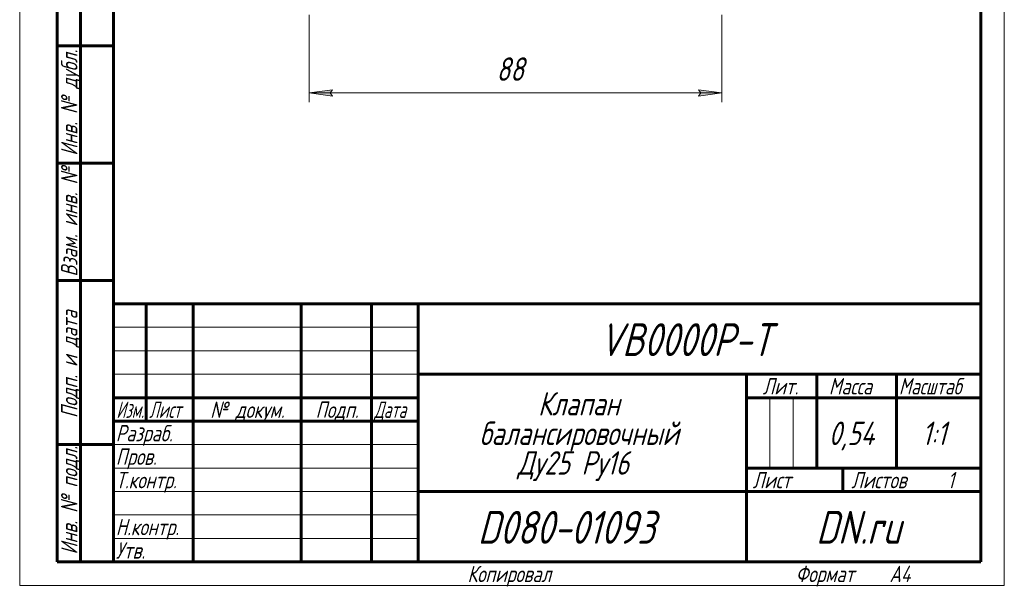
# Model space of a CAD drawing. Header units: millimetres. Extents: x 0 to 210, y 0 to 297.
# Tile 1 of 4: x 0 to 210, y 0 to 121. Entities that reach past the tile are written whole.
import ezdxf

# ---------------------------------------------------------------- set-up
doc = ezdxf.new("R2010")
doc.units = ezdxf.units.MM
doc.linetypes.add('K5LT_BASIC', pattern=[0])
doc.linetypes.add('K5LT_THIN', pattern=[0])
doc.layers.add('Системный слой', color=7, linetype='Continuous')
doc.layers.add('Системный слой (1)', color=7, linetype='Continuous', true_color=0x6c6c6c)
doc.styles.add('KDIMTEXTSTYLE', font='txt', dxfattribs={"width": 0.96, "oblique": 15, "height": 5})
doc.styles.add('KTEXTSTYLE', font='txt', dxfattribs={"width": 0.96, "height": 5})
doc.dimstyles.new('KDIMSTYLE (1.00)', dxfattribs={"dimtxt": 5, "dimasz": 1, "dimexe": 2, "dimexo": 0, "dimgap": 1, "dimtad": 1, "dimtxsty": 'KDIMTEXTSTYLE', "dimsah": 1, "dimcen": 0, "dimdle": 1, "dimadec": 0, "dimazin": 0, "dimtfac": 0.667, "dimtmove": 0, "dimatfit": 3, "dimfxl": 1, "dimtvp": 1, "dimtolj": 1, "dimtzin": 0, "dimarcsym": 0})

# ---------------------------------------------------------------- blocks, each defined once
blk = doc.blocks.new('D1')
at = {"layer": 'Системный слой (1)'}
for points in [[(61.75, 104.95), (66.75, 105.6), (66.25, 104.95), (66.75, 104.29)], [(144.75, 104.29), (149.75, 104.95), (144.75, 105.6), (145.25, 104.95)]]:
    blk.add_hatch(color=7, dxfattribs=at).paths.add_polyline_path(points)
at = {"layer": 'Системный слой (1)', "color": 7, "linetype": 'K5LT_THIN', "lineweight": 18, "true_color": 0xffffff}
for p, q in [((61.75, 121.57), (61.75, 102.95)), ((149.75, 121.57), (149.75, 102.95)), ((61.75, 104.95), (66.75, 105.6)), ((66.75, 105.6), (66.25, 104.95)), ((145.25, 104.95), (144.75, 105.6)), ((144.75, 105.6), (149.75, 104.95)), ((66.75, 104.29), (61.75, 104.95)), ((66.25, 104.95), (66.75, 104.29)), ((149.75, 104.95), (144.75, 104.29)), ((144.75, 104.29), (145.25, 104.95))]:
    blk.add_line(p, q, dxfattribs=at)
blk.add_wipeout([(101.67, 105.95), (101.67, 113.33), (109.51, 113.33), (109.51, 105.95)]).dxf.layer = 'Системный слой (1)'
blk.add_line((61.75, 104.95), (149.75, 104.95), dxfattribs=at)
at = {"layer": 'Системный слой (1)', "color": 7, "insert": (101.67, 112.53), "char_height": 5, "attachment_point": 1, "style": 'KTEXTSTYLE'}
blk.add_mtext('\\fArial|b0|c204|p34;\\H5.0;\\W1.000;\\Q15;\\fGOST Type AU|b0|i0|c204|p34;\\Q15;\\W0.960;88', dxfattribs=at)
blk = doc.blocks.new('KDIMARROW_01')
at = {"layer": 'Системный слой'}
blk.add_hatch(color=0, dxfattribs=at).paths.add_polyline_path([(0, 0), (-5, 0.66), (-4.5, 0), (-5, -0.66)])
at = {"layer": 'Системный слой', "color": 0, "linetype": 'K5LT_THIN', "lineweight": 18}
for p, q in [((-4.5, 0), (-5, 0.66)), ((-5, 0.66), (0, 0)), ((0, 0), (-5, -0.66)), ((-5, -0.66), (-4.5, 0))]:
    blk.add_line(p, q, dxfattribs=at)
at = {"layer": 'Системный слой (1)', "color": 0, "linetype": 'K5LT_THIN', "lineweight": 18}
blk.add_line((120.72, 137.96), (119.72, 137.96), dxfattribs=at)
blk = doc.blocks.new('U9')
at = {"color": 7, "linetype": 'K5LT_THIN', "lineweight": 18, "true_color": 0xffffff}
for p, q in [((0, 0), (0, 297)), ((210, 297), (210, 0)), ((20, 55), (85, 55)), ((20, 50), (85, 50)), ((20, 45), (85, 45)), ((159.96, 25), (159.96, 40)), ((164.98, 25), (164.98, 40)), ((20, 30), (85, 30)), ((20, 25), (85, 25)), ((20, 20), (85, 20)), ((20, 15), (85, 15)), ((20, 10), (85, 10)), ((210, 0), (0, 0))]:
    blk.add_line(p, q, dxfattribs=at)
at = {"color": 143, "linetype": 'K5LT_BASIC', "lineweight": 60, "true_color": 0x33acca}
for p, q in [((20, 5), (20, 292)), ((205, 292), (205, 5)), ((8, 5), (8, 150)), ((13, 5), (13, 150)), ((20, 115), (8, 115)), ((20, 90), (8, 90)), ((20, 65), (8, 65)), ((20, 60), (205, 60)), ((20, 5), (20, 60)), ((27, 35), (27, 60)), ((37, 5), (37, 60)), ((60, 5), (60, 60)), ((75, 5), (75, 60)), ((85, 5), (85, 60)), ((85, 45), (205, 45)), ((155, 5), (155, 45)), ((170, 25), (170, 45)), ((187, 25), (187, 45)), ((20, 40), (85, 40)), ((155, 40), (170, 40)), ((170, 40), (205, 40)), ((20, 35), (85, 35)), ((20, 30), (8, 30)), ((155, 25), (205, 25)), ((175.57, 20), (175.57, 25)), ((85, 20), (155, 20)), ((155, 20), (205, 20)), ((20, 5), (8, 5)), ((205, 5), (20, 5))]:
    blk.add_line(p, q, dxfattribs=at)
at = {"color": 7, "char_height": 3.5, "attachment_point": 1, "rotation": 90, "style": 'KTEXTSTYLE'}
for s, insert in [('\\fArial|b0|c204|p34;\\H5.0;\\W1.000;\\Q15;\\fGOST Type AU|b0|i0|c204|p34;\\Q15;\\W0.960;\\H3.50;Инв. № дубл.', (8.82, 91.57)), ('\\fArial|b0|c204|p34;\\H5.0;\\W1.000;\\Q15;\\fGOST Type AU|b0|i0|c204|p34;\\Q15;\\W0.960;\\H3.50;Взам. инв. №', (8.82, 65.8)), ('\\fArial|b0|c204|p34;\\H5.0;\\W1.000;\\Q15;\\fGOST Type AU|b0|i0|c204|p34;\\Q15;\\W0.960;\\H3.50;Подп. и дата', (8.82, 35.66)), ('\\fArial|b0|c204|p34;\\H5.0;\\W1.000;\\Q15;\\fGOST Type AU|b0|i0|c204|p34;\\Q15;\\W0.960;\\H3.50;Инв. № подл.', (8.82, 6.57))]:
    blk.add_mtext(s, dxfattribs=dict(at, insert=insert))
at = {"color": 7, "attachment_point": 1, "style": 'KTEXTSTYLE'}
for s, insert, char_height in [('\\fArial|b0|c204|p34;\\H5.0;\\W1.000;\\Q15;\\fGOST Type AU|b0|i0|c204|p34;\\Q15;\\W0.960;\\H7.00;VB0000P-T', (123.63, 55.86), 7), ('\\fArial|b0|c204|p34;\\H5.0;\\W1.000;\\Q15;\\fGOST Type AU|b0|i0|c204|p34;\\Q15;\\W0.960;\\H3.50;Лит.', (158.47, 44.18), 3.5), ('\\fArial|b0|c204|p34;\\H5.0;\\W1.000;\\Q15;\\fGOST Type AU|b0|i0|c204|p34;\\Q15;\\W0.960;\\H3.50;Масса', (172.58, 44.18), 3.5), ('\\fArial|b0|c204|p34;\\H5.0;\\W1.000;\\Q15;\\fGOST Type AU|b0|i0|c204|p34;\\Q15;\\W0.926;\\H3.50;Масштаб', (187.52, 44.18), 3.5), ('\\fArial|b0|c204|p34;\\H5.0;\\W1.000;\\Q15;\\fGOST Type AU|b0|i0|c204|p34;\\Q15;\\W0.960;Клапан', (110.56, 41.21), 5), ('\\fArial|b0|c204|p34;\\H5.0;\\W1.000;\\Q15;\\fGOST Type AU|b0|i0|c204|p34;\\Q15;\\W0.786;\\H3.50;Изм.', (20.62, 39.18), 3.5), ('\\fArial|b0|c204|p34;\\H5.0;\\W1.000;\\Q15;\\fGOST Type AU|b0|i0|c204|p34;\\Q15;\\W0.800;\\H3.50;Лист', (27.61, 39.18), 3.5), ('\\fArial|b0|c204|p34;\\H5.0;\\W1.000;\\Q15;\\fGOST Type AU|b0|i0|c204|p34;\\Q15;\\W0.960;\\H3.50;№ докум.', (40.63, 39.18), 3.5), ('\\fArial|b0|c204|p34;\\H5.0;\\W1.000;\\Q15;\\fGOST Type AU|b0|i0|c204|p34;\\Q15;\\W0.960;\\H3.50;Подп.', (63.1, 39.18), 3.5), ('\\fArial|b0|c204|p34;\\H5.0;\\W1.000;\\Q15;\\fGOST Type AU|b0|i0|c204|p34;\\Q15;\\W0.800;\\H3.50;Дата', (75.61, 39.18), 3.5), ('\\fArial|b0|c204|p34;\\H5.0;\\W1.000;\\Q15;\\fGOST Type AU|b0|i0|c204|p34;\\Q15;\\W0.960;\\H3.50;Разраб.', (20.5, 34.18), 3.5), ('\\fArial|b0|c204|p34;\\H5.0;\\W1.000;\\Q15;\\fGOST Type AU|b0|i0|c204|p34;\\Q15;\\W0.960;балансировочный', (98.06, 34.9), 5), ('\\fArial|b0|c204|p34;\\H5.0;\\W1.000;\\Q15;\\fGOST Type AU|b0|i0|c204|p34;\\Q15;\\W0.960;0,54', (172.56, 34.9), 5), ('\\fArial|b0|c204|p34;\\H5.0;\\W1.000;\\Q15;\\fGOST Type AU|b0|i0|c204|p34;\\Q15;\\W0.960;{\\c16737820;1:1}', (192.44, 34.9), 5), ('\\fArial|b0|c204|p34;\\H5.0;\\W1.000;\\Q15;\\fGOST Type AU|b0|i0|c204|p34;\\Q15;\\W0.960;\\H3.50;Пров.', (20.5, 29.18), 3.5), ('\\fArial|b0|c204|p34;\\H5.0;\\W1.000;\\Q15;\\fGOST Type AU|b0|i0|c204|p34;\\Q15;\\W0.960;Ду25 Ру16', (106.19, 28.59), 5), ('\\fArial|b0|c204|p34;\\H5.0;\\W1.000;\\Q15;\\fGOST Type AU|b0|i0|c204|p34;\\Q15;\\W0.960;\\H3.50;Т.контр.', (20.5, 24.18), 3.5), ('\\fArial|b0|c204|p34;\\H5.0;\\W1.000;\\Q15;\\fGOST Type AU|b0|i0|c204|p34;\\Q15;\\W0.960;\\H3.50;Лист', (156.32, 24.18), 3.5), ('\\fArial|b0|c204|p34;\\H5.0;\\W1.000;\\Q15;\\fGOST Type AU|b0|i0|c204|p34;\\Q15;\\W0.960;\\H3.50;Листов', (177.36, 24.18), 3.5), ('\\fArial|b0|c204|p34;\\H5.0;\\W1.000;\\Q15;\\fGOST Type AU|b0|i0|c204|p34;\\Q15;\\W0.960;\\H3.50;1', (197.91, 24.18), 3.5), ('\\fArial|b0|c204|p34;\\H5.0;\\W1.000;\\Q15;\\fGOST Type AU|b0|i0|c204|p34;\\Q15;\\W0.960;\\H7.00;D080-01093', (97.7, 15.86), 7), ('\\fArial|b0|c204|p34;\\H5.0;\\W1.000;\\Q15;\\fGOST Type AU|b0|i0|c204|p34;\\Q15;\\W0.960;\\H7.00;DN.ru', (169.84, 15.86), 7), ('\\fArial|b0|c204|p34;\\H5.0;\\W1.000;\\Q15;\\fGOST Type AU|b0|i0|c204|p34;\\Q15;\\W0.960;\\H3.50;Н.контр.', (20.5, 14.18), 3.5), ('\\fArial|b0|c204|p34;\\H5.0;\\W1.000;\\Q15;\\fGOST Type AU|b0|i0|c204|p34;\\Q15;\\W0.960;\\H3.50;Утв.', (20.5, 9.18), 3.5), ('\\fArial|b0|c204|p34;\\H5.0;\\W1.000;\\Q15;\\fGOST Type AU|b0|i0|c204|p34;\\Q15;\\W0.960;\\H3.50;Копировал', (95.5, 4.18), 3.5), ('\\fArial|b0|c204|p34;\\H5.0;\\W1.000;\\Q15;\\fGOST Type AU|b0|i0|c204|p34;\\Q15;\\W0.960;\\H3.50;Формат', (165.5, 4.18), 3.5), ('\\fArial|b0|c204|p34;\\H5.0;\\W1.000;\\Q15;\\fGOST Type AU|b0|i0|c204|p34;\\Q15;\\W0.960;\\H3.50;A4', (185.5, 4.18), 3.5)]:
    blk.add_mtext(s, dxfattribs=dict(at, insert=insert, char_height=char_height))

msp = doc.modelspace()

# ---------------------------------------------------------------- dimensions: what is measured, and where the dimension line sits
at = {"layer": 'Системный слой (1)', "color": 7}
dim = msp.add_linear_dim(base=(61.753, 104.947), p1=(149.753, 121.567), p2=(61.753, 121.567), dimstyle='KDIMSTYLE (1.00)', override={"dimexo": 0, "dimpost": '\\fGOST Type AU|b0|c204|p34;\\H5.0;\\W0.960;\\Q15;<>', "dimblk1": 'KDIMARROW_01', "dimblk2": 'KDIMARROW_01', "dimse1": 0, "dimse2": 0, "dimclrt": 7, "dimtol": 1, "dimtp": 0, "dimtm": 0, "dimtdec": 5, "dimtolj": 1}, dxfattribs=at)
dim.commit()
dim.dimension.update_dxf_attribs({"geometry": 'D1', "text_midpoint": (105.753, 104.947), "dimtype": 160})

# ---------------------------------------------------------------- next in the draw order: block references
msp.add_blockref('U9', (0, 0))

doc.saveas('drawing.dxf')
